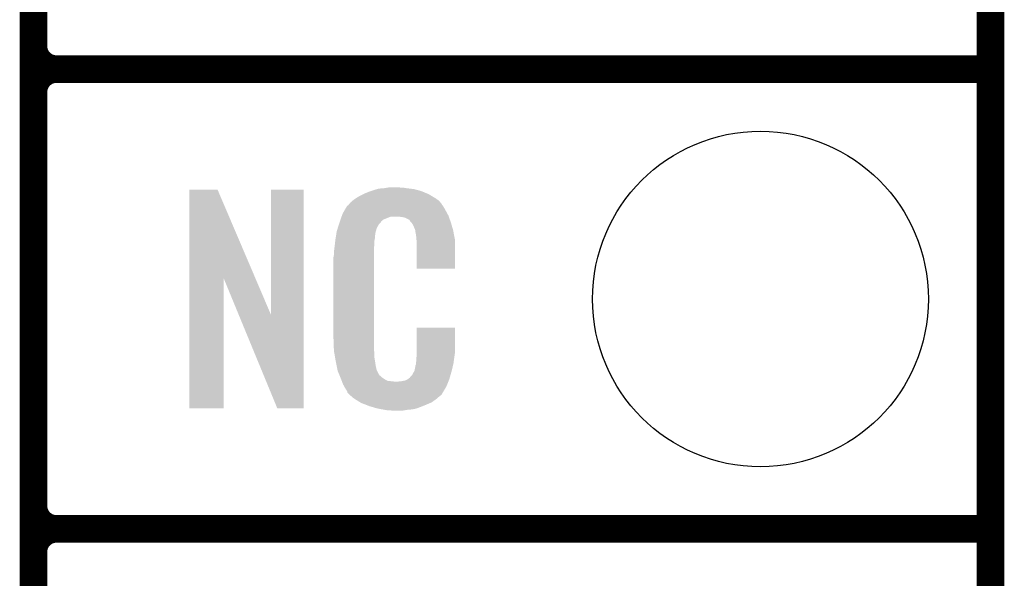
# Model space of a CAD drawing. Extents: x -0.05 to 0.95, y -0.15 to 1.54.
# Tile 12 of 32: x 0.74 to 0.95, y 0.04 to 0.16. Entities that reach past the tile are written whole.
import ezdxf

# ---------------------------------------------------------------- set-up
doc = ezdxf.new("R2010")
doc.units = 0
doc.layers.get('0').update_dxf_attribs({"linetype": 'CONTINUOUS'})
for name, color, linetype in [('GEOMAGNETIC_2_CLICK_V101_GKO', 5, 'CONTINUOUS'), ('GEOMAGNETIC_2_CLICK_V101_GTO', 14, 'CONTINUOUS'), ('GEOMAGNETIC_2_CLICK_V101_GTS', 12, 'CONTINUOUS')]:
    doc.layers.add(name, color=color, linetype=linetype)

# ---------------------------------------------------------------- blocks, each defined once
blk = doc.blocks.new('ROUND_41')
blk.add_circle((0, 0), 0.0365)

msp = doc.modelspace()

# ---------------------------------------------------------------- linework, layer by layer
at = {"layer": 'GEOMAGNETIC_2_CLICK_V101_GKO', "const_width": 0.006}
msp.add_lwpolyline([(0.95, -0.05), (0.95, 1.45)], dxfattribs=at)
at = {"layer": 'GEOMAGNETIC_2_CLICK_V101_GTO', "const_width": 0.006}
for points in [[(0.742, -0.022), (0.742, 0.722)], [(0.742, 0.155), (0.742, 0.245)], [(0.747, 0.15), (0.95, 0.15)], [(0.747, 0.15), (0.95, 0.15)], [(0.742, 0.055), (0.742, 0.145)], [(0.747, 0.05), (0.95, 0.05)], [(0.747, 0.05), (0.95, 0.05)]]:
    msp.add_lwpolyline(points, dxfattribs=at)
for points in [[(0.742, 0.155, 0.414214), (0.747, 0.15)], [(0.747, 0.15, 0.414214), (0.742, 0.145)], [(0.747, 0.15, 0.414214), (0.742, 0.145)], [(0.742, 0.055, 0.414214), (0.747, 0.05)], [(0.747, 0.05, 0.414214), (0.742, 0.045)], [(0.747, 0.05, 0.414214), (0.742, 0.045)]]:
    msp.add_lwpolyline(points, format="xyb", dxfattribs=at)
at = {"layer": 'GEOMAGNETIC_2_CLICK_V101_GTO'}
for points in [[(0.8182, 0.1241), (0.8188, 0.1242), (0.8231, 0.1241), (0.8225, 0.1242)], [(0.8188, 0.1242), (0.8194, 0.1243), (0.8219, 0.1242), (0.8214, 0.1243)], [(0.7759, 0.1046), (0.7759, 0.1238), (0.79019, 0.1046), (0.782, 0.1238)], [(0.7759, 0.1238), (0.7759, 0.1238), (0.782, 0.1238), (0.7759, 0.1238)], [(0.7936, 0.0966), (0.7936, 0.1238), (0.8007, 0.0966), (0.8007, 0.1238)], [(0.7936, 0.1238), (0.7936, 0.1238), (0.8007, 0.1238), (0.7936, 0.1238)], [(0.81207, 0.1219), (0.8127, 0.1223), (0.8294, 0.1219), (0.82873, 0.1223)], [(0.8127, 0.1223), (0.8137, 0.1228), (0.82873, 0.1223), (0.8279, 0.1228)], [(0.8137, 0.1228), (0.8141, 0.123), (0.8279, 0.1228), (0.82741, 0.123)], [(0.8141, 0.123), (0.8151, 0.1234), (0.82741, 0.123), (0.82644, 0.1234)], [(0.8151, 0.1234), (0.8154, 0.1235), (0.82644, 0.1234), (0.8262, 0.1235)], [(0.8154, 0.1235), (0.816, 0.1237), (0.8262, 0.1235), (0.82545, 0.1237)], [(0.816, 0.1237), (0.81667, 0.1239), (0.82545, 0.1237), (0.8247, 0.1239)], [(0.81667, 0.1239), (0.817, 0.124), (0.8247, 0.1239), (0.8239, 0.124)], [(0.817, 0.124), (0.8182, 0.1241), (0.8239, 0.124), (0.8231, 0.1241)], [(0.80955, 0.1192), (0.81008, 0.1201), (0.8316, 0.1192), (0.8311, 0.1201)], [(0.81008, 0.1201), (0.8102, 0.1203), (0.8311, 0.1201), (0.83095, 0.1203)], [(0.8102, 0.1203), (0.8104, 0.1204), (0.83095, 0.1203), (0.83088, 0.1204)], [(0.8104, 0.1204), (0.81048, 0.1205), (0.83088, 0.1204), (0.8308, 0.1205)], [(0.81048, 0.1205), (0.81064, 0.1207), (0.8308, 0.1205), (0.8307, 0.1207)], [(0.81064, 0.1207), (0.8108, 0.1209), (0.8307, 0.1207), (0.83053, 0.1209)], [(0.8108, 0.1209), (0.81137, 0.1214), (0.83053, 0.1209), (0.8301, 0.1214)], [(0.81137, 0.1214), (0.8116, 0.1216), (0.8301, 0.1214), (0.82982, 0.1216)], [(0.8116, 0.1216), (0.81207, 0.1219), (0.82982, 0.1216), (0.8294, 0.1219)], [(0.80875, 0.1173), (0.80895, 0.1179), (0.8181, 0.1173), (0.8196, 0.1179)], [(0.80895, 0.1179), (0.80902, 0.1181), (0.83227, 0.1179), (0.8322, 0.1181)], [(0.80895, 0.1179), (0.80895, 0.1179), (0.8196, 0.1179), (0.8215, 0.1179)], [(0.80902, 0.1181), (0.8092, 0.1186), (0.8322, 0.1181), (0.83193, 0.1186)], [(0.8092, 0.1186), (0.80955, 0.1192), (0.83193, 0.1186), (0.8316, 0.1192)], [(0.8222, 0.1178), (0.8215, 0.1179), (0.83231, 0.1178), (0.83227, 0.1179)], [(0.8227, 0.1177), (0.8222, 0.1178), (0.83234, 0.1177), (0.83231, 0.1178)], [(0.80812, 0.1154), (0.80841, 0.1163), (0.8166, 0.1154), (0.8171, 0.1163)], [(0.80841, 0.1163), (0.8085, 0.1166), (0.8171, 0.1163), (0.8174, 0.1166)], [(0.8085, 0.1166), (0.80854, 0.1167), (0.8174, 0.1166), (0.8175, 0.1167)], [(0.80854, 0.1167), (0.8086, 0.1169), (0.8175, 0.1167), (0.8176, 0.1169)], [(0.8086, 0.1169), (0.80875, 0.1173), (0.8176, 0.1169), (0.8181, 0.1173)], [(0.8237, 0.1172), (0.8227, 0.1177), (0.83252, 0.1172), (0.83234, 0.1177)], [(0.8238, 0.117), (0.8237, 0.1172), (0.83259, 0.117), (0.83252, 0.1172)], [(0.82406, 0.1167), (0.8238, 0.117), (0.8327, 0.1167), (0.83259, 0.117)], [(0.8244, 0.1163), (0.82406, 0.1167), (0.83282, 0.1163), (0.8327, 0.1167)], [(0.8248, 0.1154), (0.8244, 0.1163), (0.83308, 0.1154), (0.83282, 0.1163)], [(0.80766, 0.1132), (0.80774, 0.1137), (0.8162, 0.1132), (0.8162, 0.1137)], [(0.80774, 0.1137), (0.80781, 0.1141), (0.8162, 0.1137), (0.8163, 0.1141)], [(0.80781, 0.1141), (0.80784, 0.1143), (0.8163, 0.1141), (0.8163, 0.1143)], [(0.80784, 0.1143), (0.8079, 0.1147), (0.8163, 0.1143), (0.81641, 0.1147)], [(0.8079, 0.1147), (0.80812, 0.1154), (0.81641, 0.1147), (0.8166, 0.1154)], [(0.82496, 0.115), (0.8248, 0.1154), (0.8332, 0.115), (0.83308, 0.1154)], [(0.825, 0.1149), (0.82496, 0.115), (0.83322, 0.1149), (0.8332, 0.115)], [(0.825, 0.1146), (0.825, 0.1149), (0.83328, 0.1146), (0.83322, 0.1149)], [(0.8251, 0.1141), (0.825, 0.1146), (0.83337, 0.1141), (0.83328, 0.1146)], [(0.8252, 0.1134), (0.8251, 0.1141), (0.8335, 0.1134), (0.83337, 0.1141)], [(0.80741, 0.1111), (0.8075, 0.1119), (0.816, 0.1111), (0.8161, 0.1119)], [(0.8075, 0.1119), (0.80759, 0.1127), (0.8161, 0.1119), (0.8161, 0.1127)], [(0.80759, 0.1127), (0.8076, 0.1128), (0.8161, 0.1127), (0.81612, 0.1128)], [(0.8076, 0.1128), (0.80766, 0.1132), (0.81612, 0.1128), (0.8162, 0.1132)], [(0.82524, 0.1129), (0.8252, 0.1134), (0.8336, 0.1129), (0.8335, 0.1134)], [(0.8253, 0.1121), (0.82524, 0.1129), (0.8336, 0.1121), (0.8336, 0.1129)], [(0.8253, 0.1066), (0.8253, 0.1121), (0.8336, 0.1066), (0.8336, 0.1121)], [(0.8072, 0.1091), (0.8073, 0.1096), (0.816, 0.1091), (0.816, 0.1096)], [(0.8073, 0.1103), (0.8074, 0.111), (0.816, 0.1103), (0.816, 0.111)], [(0.8073, 0.1096), (0.8073, 0.1103), (0.816, 0.1096), (0.816, 0.1103)], [(0.8074, 0.111), (0.80741, 0.1111), (0.816, 0.111), (0.816, 0.1111)], [(0.8072, 0.0914), (0.8072, 0.1091), (0.816, 0.0914), (0.816, 0.1091)], [(0.7759, 0.0762), (0.7759, 0.1046), (0.7833, 0.0762), (0.7833, 0.1046)], [(0.78659, 0.0966), (0.7833, 0.1046), (0.7936, 0.0966), (0.79019, 0.1046)], [(0.795, 0.0762), (0.78659, 0.0966), (0.8007, 0.0762), (0.8007, 0.0966)], [(0.8253, 0.0883), (0.8253, 0.0938), (0.8336, 0.0883), (0.8336, 0.0938)], [(0.8253, 0.0938), (0.8253, 0.0938), (0.8336, 0.0938), (0.8253, 0.0938)], [(0.80729, 0.0889), (0.8072, 0.0914), (0.816, 0.0889), (0.816, 0.0914)], [(0.8073, 0.0887), (0.80729, 0.0889), (0.81603, 0.0887), (0.816, 0.0889)], [(0.80739, 0.0882), (0.8073, 0.0887), (0.8161, 0.0882), (0.81603, 0.0887)], [(0.80754, 0.0873), (0.80739, 0.0882), (0.8161, 0.0873), (0.8161, 0.0882)], [(0.82527, 0.0876), (0.8253, 0.0878), (0.8335, 0.0876), (0.83353, 0.0878)], [(0.8253, 0.0878), (0.8253, 0.0883), (0.83353, 0.0878), (0.8336, 0.0883)], [(0.8077, 0.0864), (0.80754, 0.0873), (0.81624, 0.0864), (0.8161, 0.0873)], [(0.8079, 0.0854), (0.8077, 0.0864), (0.8164, 0.0854), (0.81624, 0.0864)], [(0.825, 0.0855), (0.8251, 0.0857), (0.83316, 0.0855), (0.83321, 0.0857)], [(0.8251, 0.086), (0.82512, 0.0861), (0.83328, 0.086), (0.8333, 0.0861)], [(0.8251, 0.0857), (0.8251, 0.086), (0.83321, 0.0857), (0.83328, 0.086)], [(0.82512, 0.0861), (0.8252, 0.0865), (0.8333, 0.0861), (0.83335, 0.0865)], [(0.8252, 0.087), (0.82527, 0.0876), (0.83342, 0.087), (0.8335, 0.0876)], [(0.8252, 0.0865), (0.8252, 0.087), (0.83335, 0.0865), (0.83342, 0.087)], [(0.80808, 0.0845), (0.8079, 0.0854), (0.8166, 0.0845), (0.8164, 0.0854)], [(0.8081, 0.0844), (0.80808, 0.0845), (0.81665, 0.0844), (0.8166, 0.0845)], [(0.80839, 0.0837), (0.8081, 0.0844), (0.817, 0.0837), (0.81665, 0.0844)], [(0.80843, 0.0836), (0.80839, 0.0837), (0.8171, 0.0836), (0.817, 0.0837)], [(0.80851, 0.0834), (0.80843, 0.0836), (0.8172, 0.0834), (0.8171, 0.0836)], [(0.8239, 0.0831), (0.8243, 0.0835), (0.83254, 0.0831), (0.83265, 0.0835)], [(0.8243, 0.0835), (0.8248, 0.0844), (0.83265, 0.0835), (0.8329, 0.0844)], [(0.8248, 0.0844), (0.825, 0.0854), (0.8329, 0.0844), (0.83314, 0.0854)], [(0.825, 0.0854), (0.825, 0.0855), (0.83314, 0.0854), (0.83316, 0.0855)], [(0.80859, 0.0832), (0.80851, 0.0834), (0.8175, 0.0832), (0.8172, 0.0834)], [(0.80872, 0.0829), (0.80859, 0.0832), (0.8178, 0.0829), (0.8175, 0.0832)], [(0.8088, 0.0827), (0.80872, 0.0829), (0.8181, 0.0827), (0.8178, 0.0829)], [(0.80888, 0.0825), (0.8088, 0.0827), (0.8184, 0.0825), (0.8181, 0.0827)], [(0.80899, 0.0822), (0.80888, 0.0825), (0.819, 0.0822), (0.8184, 0.0825)], [(0.80907, 0.082), (0.80899, 0.0822), (0.8208, 0.082), (0.819, 0.0822)], [(0.8093, 0.0814), (0.80907, 0.082), (0.83191, 0.0814), (0.83215, 0.082)], [(0.80958, 0.0809), (0.8093, 0.0814), (0.8317, 0.0809), (0.83191, 0.0814)], [(0.8212, 0.082), (0.8215, 0.0821), (0.83215, 0.082), (0.83219, 0.0821)], [(0.8219, 0.0821), (0.8229, 0.0823), (0.83219, 0.0821), (0.83228, 0.0823)], [(0.8229, 0.0823), (0.8234, 0.0826), (0.83228, 0.0823), (0.8324, 0.0826)], [(0.8234, 0.0826), (0.8238, 0.0829), (0.8324, 0.0826), (0.83248, 0.0829)], [(0.8238, 0.0829), (0.8239, 0.0831), (0.83248, 0.0829), (0.83254, 0.0831)], [(0.8098, 0.0805), (0.80958, 0.0809), (0.83146, 0.0805), (0.8317, 0.0809)], [(0.8102, 0.0799), (0.8098, 0.0805), (0.8311, 0.0799), (0.83146, 0.0805)], [(0.8102, 0.0797), (0.8102, 0.0799), (0.83098, 0.0797), (0.8311, 0.0799)], [(0.8105, 0.0794), (0.8102, 0.0797), (0.8308, 0.0794), (0.83098, 0.0797)], [(0.8107, 0.0792), (0.8105, 0.0794), (0.8307, 0.0792), (0.8308, 0.0794)], [(0.8109, 0.079), (0.8107, 0.0792), (0.83045, 0.079), (0.8307, 0.0792)], [(0.81113, 0.0788), (0.8109, 0.079), (0.8302, 0.0788), (0.83045, 0.079)], [(0.8116, 0.0784), (0.81113, 0.0788), (0.82973, 0.0784), (0.8302, 0.0788)], [(0.81192, 0.0782), (0.8116, 0.0784), (0.8295, 0.0782), (0.82973, 0.0784)], [(0.81304, 0.0775), (0.81192, 0.0782), (0.8285, 0.0775), (0.8295, 0.0782)], [(0.8132, 0.0774), (0.81304, 0.0775), (0.82827, 0.0774), (0.8285, 0.0775)], [(0.81449, 0.0769), (0.8132, 0.0774), (0.8271, 0.0769), (0.82827, 0.0774)], [(0.815, 0.0767), (0.81449, 0.0769), (0.82659, 0.0767), (0.8271, 0.0769)], [(0.8167, 0.0762), (0.815, 0.0767), (0.8253, 0.0762), (0.82659, 0.0767)], [(0.81777, 0.076), (0.8167, 0.0762), (0.8244, 0.076), (0.8253, 0.0762)], [(0.8183, 0.0759), (0.81777, 0.076), (0.8233, 0.0759), (0.8244, 0.076)], [(0.8189, 0.0758), (0.8183, 0.0759), (0.8227, 0.0758), (0.8233, 0.0759)], [(0.82, 0.0757), (0.8196, 0.0758), (0.8221, 0.0757), (0.8227, 0.0758)]]:
    msp.add_solid(points, dxfattribs=at)

# ---------------------------------------------------------------- block references
at = {"layer": 'GEOMAGNETIC_2_CLICK_V101_GTS'}
msp.add_blockref('ROUND_41', (0.9, 0.1), dxfattribs=at)

doc.saveas('drawing.dxf')
